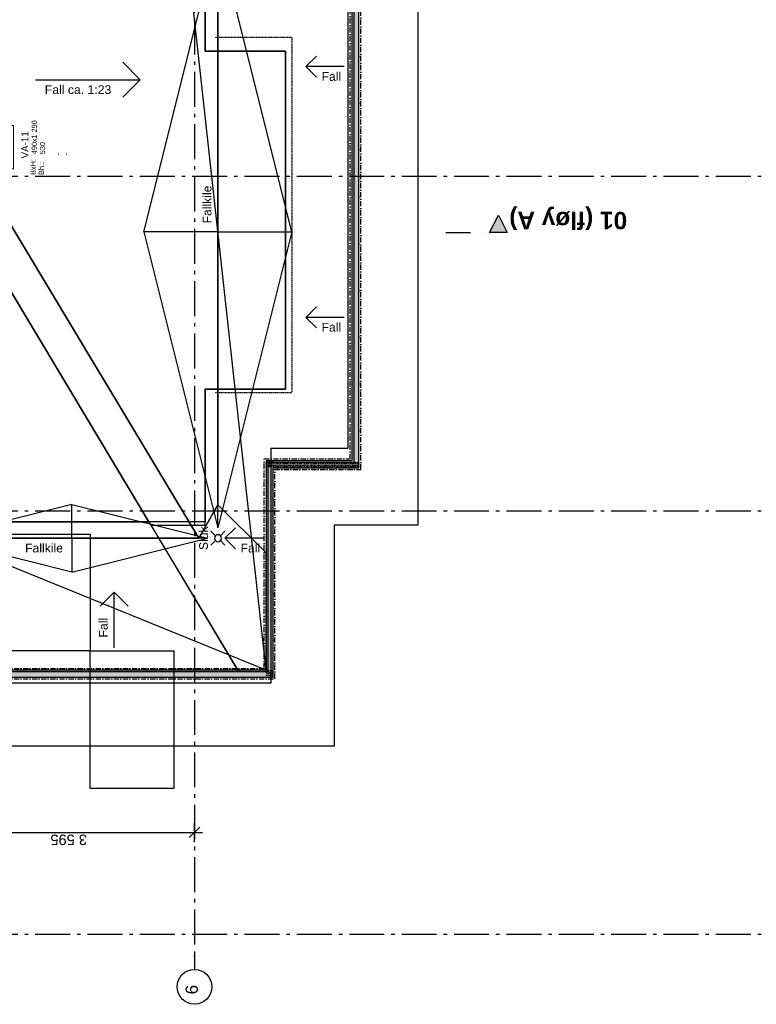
# Model space of a CAD drawing. Header units: millimetres. Extents: x -117798 to 93698, y -182207 to 252400.
# Tile 112 of 256: x -63982 to -53432, y -50874 to -36769. Entities that reach past the tile are written whole.
import ezdxf
from ezdxf.enums import TextEntityAlignment as Align

# ---------------------------------------------------------------- set-up
doc = ezdxf.new("R2010")
doc.units = ezdxf.units.MM
doc.header["$LTSCALE"] = 0.5
doc.header["$MEASUREMENT"] = 0
for name, pattern in [('Akselinje', [1500, 1000, -200, 100, -200]), ('Hidden', [4, 1.6, -2.4]), ('Over snittplan', [260, 150, -50, 10, -50]), ('PLINE', [0]), ('Prikk & stiplet', [1340.555525, 705.555534, -352.777767, 0, -282.222223])]:
    doc.linetypes.add(name, pattern=pattern)
doc.layers.add('234- Vinduer_ dører_ porter(Nye konstruksjoner)', color=7, linetype='Continuous', lineweight=0)
doc.layers.add('235- Utvendig kledning og overflate(Nye konstruksjoner)', color=7, linetype='Continuous', lineweight=0)
for name, color, linetype in [('244- Vinduer_ dører_ foldevegger(Nye konstruksjoner)', 7, 'Continuous'), ('261- Primærkonstruksjon (tak)', 7, 'Continuous'), ('262- Taktekking(Nye konstruksjoner)', 7, 'Continuous'), ('265- Gesimser_ takrenner og nedløp (Skravur)(Nye konstruksjoner)', 7, 'Continuous'), ('265- Gesimser_ takrenner og nedløp(Nye konstruksjoner)', 7, 'Continuous'), ('283- Ramper(Nye konstruksjoner)', 7, 'Continuous'), ('82-- Modullinjer', 7, 'Continuous'), ('842-M___1_50 Målsetting bygning(Nye konstruksjoner)', 7, 'Continuous'), ('852- Snittmarkør', 7, 'Continuous'), ('852- Teknisk_symbolsk informasjon_ bygning(Nye konstruksjoner)', 7, 'Continuous'), ('BYGG', 7, 'Continuous'), ('tiltaksgrense', 7, 'Continuous')]:
    doc.layers.add(name, color=color, linetype=linetype)
doc.styles.add('GENERATED_STYLE_1', font='arial.ttf')
doc.styles.add('GENERATED_STYLE_4', font='arial.ttf')
doc.linetypes.add('Tiltaksgrense', pattern='A,0,[3,A-2607.112 Plan 2. etasje1.Shx,S=4.761905,R=0,X=0,Y=0],-1200,0', length=1200)
doc.dimstyles.new('GENERATED_STYLE__2', dxfattribs={"dimtxt": 150, "dimasz": 142.5, "dimexe": 0.18, "dimexo": 0.0625, "dimgap": 0, "dimtad": 1, "dimdec": 0, "dimzin": 0, "dimdsep": 46, "dimtxsty": 'GENERATED_STYLE_1', "dimblk": 'ARROWHEAD_6', "dimblk1": 'ARROWHEAD_6', "dimblk2": 'ARROWHEAD_6', "dimcen": 0.09, "dimse1": 1, "dimse2": 1, "dimclrd": 256, "dimclre": 256, "dimclrt": 256, "dimadec": 1, "dimazin": 0, "dimtfac": 1, "dimtdec": 4, "dimtmove": 0, "dimatfit": 3, "dimfxl": 1, "dimtolj": 1, "dimtzin": 0, "dimarcsym": 0})
pattern_1 = [(0, (0, 0), (0, 43.30127), [0, -25]), (0, (12.5, 21.65), (0, 43.30127), [0, -25])]

# ---------------------------------------------------------------- blocks, each defined once
blk = doc.blocks.new('Vindustempel[37]', base_point=(-64238, -38596))
at = {"layer": '852- Teknisk_symbolsk informasjon_ bygning(Nye konstruksjoner)', "char_height": 75, "attachment_point": 1, "rotation": 90, "style": 'GENERATED_STYLE_1'}
for s, insert in [('\\A1;{\\pql;\\pt0,50;\\fArial|b0|i0|c0|p0;\\W1.000000;x1\xa0290\\fArial|b0|i0|c0|p0;\\W1.000000;\\A1{\\H.66x;\\S^  ;}\\fArial|b0|i0|c0|p0;\\W1.000000;\\fArial|b0|i0|c0|p0;\\W1.000000;\\A1{\\H.66x;\\S^  ;}}', (-63810, -38524)), ('\\A1;{\\pql;\\pt0,50;\\fArial|b0|i0|c0|p0;\\W1.000000;490\\fArial|b0|i0|c0|p0;\\W1.000000;\\A1{\\H.66x;\\S^  ;}\\fArial|b0|i0|c0|p0;\\W1.000000;\\fArial|b0|i0|c0|p0;\\W1.000000;\\A1{\\H.66x;\\S^  ;}}', (-63810, -38696)), ('\\A1;{\\pql;\\pt0,50;\\fArial|b0|i0|c0|p0;\\W1.000000;530\\fArial|b0|i0|c0|p0;\\W1.000000;\\A1{\\H.66x;\\S^  ;}\\fArial|b0|i0|c0|p0;\\W1.000000;\\fArial|b0|i0|c0|p0;\\W1.000000;\\A1{\\H.66x;\\S^  ;}}', (-63692, -38696))]:
    blk.add_mtext(s, dxfattribs=dict(at, insert=insert))
at = {"layer": '852- Teknisk_symbolsk informasjon_ bygning(Nye konstruksjoner)', "style": 'GENERATED_STYLE_1'}
for tag, p in [('DUMMY_233', (-63827, -38216)), ('DUMMY_234', (-63710, -38524)), ('DUMMY_236', (-63592, -38696)), ('DUMMY_238', (-63474, -38713)), ('DUMMY_240', (-63356, -38713)), ('strUnitPrefix', (-63827, -38993)), ('strSillPrefix', (-63710, -38993)), ('DUMMY_235', (-63592, -38976)), ('DUMMY_237', (-63474, -38976)), ('DUMMY_239', (-63356, -38976))]:
    blk.add_attdef(tag, text='', height=75, rotation=90, dxfattribs=at).set_placement(p, align=Align.TOP_LEFT)
at = {"layer": '852- Teknisk_symbolsk informasjon_ bygning(Nye konstruksjoner)', "style": 'GENERATED_STYLE_4'}
blk.add_attdef('AC_WIDO_ID', text='', height=100, rotation=90, dxfattribs=at).set_placement((-63827, -38562), align=Align.BOTTOM_CENTER)
blk = doc.blocks.new('Vindu[36]')
at = {"layer": '234- Vinduer_ dører_ porter(Nye konstruksjoner)', "linetype": 'PLINE'}
for p, q in [((-64271, -38351), (-64271, -38336)), ((-64271, -38407), (-64271, -38351)), ((-64271, -38351), (-64179, -38351)), ((-64238, -38336), (-64238, -38856)), ((-64179, -38336), (-64179, -38351)), ((-64179, -38351), (-64179, -38407)), ((-64100, -38286), (-64070, -38286)), ((-64100, -38336), (-64100, -38856)), ((-64070, -38286), (-64070, -38906)), ((-64179, -38407), (-64271, -38407)), ((-64271, -38785), (-64271, -38407)), ((-64225, -38407), (-64225, -38785)), ((-64179, -38407), (-64179, -38785)), ((-64271, -38841), (-64271, -38785)), ((-64271, -38785), (-64179, -38785)), ((-64179, -38785), (-64179, -38841)), ((-64271, -38856), (-64271, -38841)), ((-64271, -38841), (-64179, -38841)), ((-64179, -38841), (-64179, -38856)), ((-64070, -38906), (-64100, -38906))]:
    blk.add_line(p, q, dxfattribs=at)
at = {"layer": '235- Utvendig kledning og overflate(Nye konstruksjoner)', "linetype": 'PLINE'}
for p, q in [((-64179, -38336), (-64188, -38336)), ((-64179, -38336), (-64188, -38336)), ((-64149, -38336), (-64179, -38336)), ((-64119, -38336), (-64149, -38336)), ((-64100, -38336), (-64119, -38336)), ((-64100, -38336), (-64100, -38286)), ((-64179, -38856), (-64188, -38856)), ((-64179, -38856), (-64188, -38856)), ((-64149, -38856), (-64179, -38856)), ((-64119, -38856), (-64149, -38856)), ((-64100, -38856), (-64119, -38856)), ((-64100, -38856), (-64100, -38906))]:
    blk.add_line(p, q, dxfattribs=at)
at = {"layer": '244- Vinduer_ dører_ foldevegger(Nye konstruksjoner)', "linetype": 'PLINE'}
for p, q in [((-64188, -38336), (-64238, -38336)), ((-64188, -38336), (-64238, -38336)), ((-64188, -38856), (-64238, -38856)), ((-64188, -38856), (-64238, -38856))]:
    blk.add_line(p, q, dxfattribs=at)
at = {"layer": '852- Teknisk_symbolsk informasjon_ bygning(Nye konstruksjoner)'}
ref = blk.add_blockref('Vindustempel[37]', (-64238, -38596), dxfattribs=at)
ref.add_attrib('AC_WIDO_ID', 'VA-11', dxfattribs={"color": 7, "height": 100, "rotation": 90, "style": 'GENERATED_STYLE_4'}).set_placement((-63827, -38562), align=Align.BOTTOM_CENTER)
ref.add_attrib('strUnitPrefix', 'BxH:', dxfattribs={"color": 7, "height": 75, "rotation": 90, "style": 'GENERATED_STYLE_1'}).set_placement((-63827, -38993), align=Align.TOP_LEFT)
ref.add_attrib('strSillPrefix', 'Bh.:', dxfattribs={"color": 7, "height": 75, "rotation": 90, "style": 'GENERATED_STYLE_1'}).set_placement((-63710, -38993), align=Align.TOP_LEFT)
ref.add_attrib('DUMMY_238', '-', dxfattribs={"color": 7, "height": 75, "rotation": 90, "style": 'GENERATED_STYLE_1'}).set_placement((-63474, -38713), align=Align.TOP_LEFT)
ref.add_attrib('DUMMY_240', '-', dxfattribs={"color": 7, "height": 75, "rotation": 90, "style": 'GENERATED_STYLE_1'}).set_placement((-63356, -38713), align=Align.TOP_LEFT)
blk = doc.blocks.new('Standard grid marker[90]', base_point=(20939, -39017))
at = {"layer": '82-- Modullinjer', "linetype": 'Akselinje'}
blk.add_line((20739, -39017), (-81321, -39017), dxfattribs=at)
at = {"layer": '82-- Modullinjer', "style": 'GENERATED_STYLE_4'}
for tag, p in [('AC_MarkerText_1_1', (-81899, -39057)), ('AC_MarkerText_1_0', (21062, -39057))]:
    blk.add_attdef(tag, text='', height=175, rotation=90, dxfattribs=at).set_placement(p, align=Align.TOP_CENTER)
blk = doc.blocks.new('Standard grid marker[92]', base_point=(-61478, 26434))
at = {"layer": '82-- Modullinjer', "linetype": 'Akselinje'}
for p, q in [((-61478, 26234), (-61478, -50174)), ((-61478, -50174), (-61478, -50374))]:
    blk.add_line(p, q, dxfattribs=at)
at = {"layer": '82-- Modullinjer', "linetype": 'PLINE'}
blk.add_circle((-61478, -50624), 250, dxfattribs=at)
at = {"layer": '82-- Modullinjer', "linetype": 'Akselinje'}
blk.add_point((-61478, -50174), dxfattribs=at)
blk.add_point((-61478, -50174), dxfattribs=at)
at = {"layer": '82-- Modullinjer', "style": 'GENERATED_STYLE_4'}
for tag, p in [('AC_MarkerText_1_0', (-61606, 26644)), ('AC_MarkerText_1_1', (-61606, -50664))]:
    blk.add_attdef(tag, text='', height=175, rotation=90, dxfattribs=at).set_placement(p, align=Align.TOP_CENTER)
blk = doc.blocks.new('Standard grid marker[104]', base_point=(20939, -43812))
at = {"layer": '82-- Modullinjer', "linetype": 'Akselinje'}
blk.add_line((20739, -43812), (-81321, -43812), dxfattribs=at)
at = {"layer": '82-- Modullinjer', "style": 'GENERATED_STYLE_4'}
for tag, p in [('AC_MarkerText_1_1', (-81899, -43852)), ('AC_MarkerText_1_0', (21062, -43852))]:
    blk.add_attdef(tag, text='', height=175, rotation=90, dxfattribs=at).set_placement(p, align=Align.TOP_CENTER)
blk = doc.blocks.new('Standard grid marker[214]', base_point=(20939, -49874))
at = {"layer": '82-- Modullinjer', "linetype": 'Akselinje'}
blk.add_line((20739, -49874), (-81321, -49874), dxfattribs=at)
at = {"layer": '82-- Modullinjer', "style": 'GENERATED_STYLE_4'}
for tag, p in [('AC_MarkerText_1_1', (-81899, -49914)), ('AC_MarkerText_1_0', (21062, -49914))]:
    blk.add_attdef(tag, text='', height=175, rotation=90, dxfattribs=at).set_placement(p, align=Align.TOP_CENTER)
blk = doc.blocks.new('Drenering gulv symbol[241]', base_point=(-61043, -44297))
at = {"layer": '265- Gesimser_ takrenner og nedløp(Nye konstruksjoner)', "linetype": 'PLINE'}
for p, q in [((-61179, -44162), (-61243, -44097)), ((-61108, -44162), (-61043, -44097)), ((-61179, -44232), (-61243, -44297)), ((-61108, -44232), (-61043, -44297))]:
    blk.add_line(p, q, dxfattribs=at)
at = {"layer": '265- Gesimser_ takrenner og nedløp(Nye konstruksjoner)', "linetype": 'PLINE', "flags": 128}
blk.add_lwpolyline([(-61143, -44147, 1), (-61143, -44247, 1)], format="xyb", close=True, dxfattribs=at)
blk = doc.blocks.new('*D1004')
at = {"layer": '842-M___1_50 Målsetting bygning(Nye konstruksjoner)', "linetype": 'PLINE'}
for p, q in [((-64998, -48336), (-65148, -48486)), ((-65073, -48551), (-65073, -48270)), ((-61553, -48486), (-61403, -48336)), ((-61478, -48551), (-61478, -48270)), ((-65073, -48411), (-61478, -48411)), ((-61478, -48411), (-61366, -48411))]:
    blk.add_line(p, q, dxfattribs=at)
at = {"layer": '842-M___1_50 Målsetting bygning(Nye konstruksjoner)', "insert": (-63018, -48441), "char_height": 150, "attachment_point": 7, "rotation": 180, "style": 'GENERATED_STYLE_1'}
blk.add_mtext('\\A1;{\\pql;\\fArial|b0|i0|c0|p0;\\W1.000000;3\xa0595}', dxfattribs=at)
blk = doc.blocks.new('ARROWHEAD_6')
at = {"linetype": 'Continuous'}
for p, q in [((0, 0), (-1, 0)), ((-0.5, -0.5), (0.5, 0.5))]:
    blk.add_line(p, q, dxfattribs=at)

msp = doc.modelspace()

# ---------------------------------------------------------------- hatches: boundary and pattern name
at = {"layer": '265- Gesimser_ takrenner og nedløp (Skravur)(Nye konstruksjoner)', "linetype": 'Continuous'}
h = msp.add_hatch(dxfattribs=at)
h.set_pattern_fill('Prikker_tett', color=256, style=0, pattern_type=2)
h.set_pattern_definition(pattern_1)
h.paths.add_polyline_path([(-59223.2, -36246.9), (-59223.2, -43086.9), (-59123.2, -43086.9), (-59123.2, -36246.9)])
h = msp.add_hatch(dxfattribs=at)
h.set_pattern_fill('Prikker_tett', color=256, style=0, pattern_type=2)
h.set_pattern_definition(pattern_1)
h.paths.add_polyline_path([(-60453.2, -43086.9), (-60353.2, -43186.9), (-60353.2, -43086.9)])
h = msp.add_hatch(dxfattribs=at)
h.set_pattern_fill('Prikker_tett', color=256, style=0, pattern_type=2)
h.set_pattern_definition(pattern_1)
h.paths.add_polyline_path([(-60453.2, -43186.9), (-60353.2, -43186.9), (-60453.2, -43086.9)])
h = msp.add_hatch(dxfattribs=at)
h.set_pattern_fill('Prikker_tett', color=256, style=0, pattern_type=2)
h.set_pattern_definition(pattern_1)
h.paths.add_polyline_path([(-59223.2, -43086.9), (-60353.2, -43086.9), (-60353.2, -43186.9), (-59223.2, -43186.9)])
h = msp.add_hatch(dxfattribs=at)
h.set_pattern_fill('Prikker_tett', color=256, style=0, pattern_type=2)
h.set_pattern_definition(pattern_1)
h.paths.add_polyline_path([(-59223.2, -43086.9), (-59123.2, -43186.9), (-59123.2, -43086.9)])
h = msp.add_hatch(dxfattribs=at)
h.set_pattern_fill('Prikker_tett', color=256, style=0, pattern_type=2)
h.set_pattern_definition(pattern_1)
h.paths.add_polyline_path([(-59223.2, -43186.9), (-59123.2, -43186.9), (-59223.2, -43086.9)])
h = msp.add_hatch(dxfattribs=at)
h.set_pattern_fill('Prikker_tett', color=256, style=0, pattern_type=2)
h.set_pattern_definition(pattern_1)
h.paths.add_polyline_path([(-60453.2, -43186.9), (-60453.2, -46086.9), (-60353.2, -46086.9), (-60353.2, -43186.9)])
h = msp.add_hatch(dxfattribs=at)
h.set_pattern_fill('Prikker_tett', color=256, style=0, pattern_type=2)
h.set_pattern_definition(pattern_1)
h.paths.add_polyline_path([(-60453.2, -46086.9), (-66142.7, -46086.9), (-66143.2, -46186.9), (-60453.2, -46186.9)])
h = msp.add_hatch(dxfattribs=at)
h.set_pattern_fill('Prikker_tett', color=256, style=0, pattern_type=2)
h.set_pattern_definition(pattern_1)
h.paths.add_polyline_path([(-60453.2, -46086.9), (-60353.2, -46186.9), (-60353.2, -46086.9)])
h = msp.add_hatch(dxfattribs=at)
h.set_pattern_fill('Prikker_tett', color=256, style=0, pattern_type=2)
h.set_pattern_definition(pattern_1)
h.paths.add_polyline_path([(-60453.2, -46186.9), (-60353.2, -46186.9), (-60453.2, -46086.9)])
at = {"layer": '852- Snittmarkør', "linetype": 'Continuous'}
msp.add_hatch(color=256, dxfattribs=at).paths.add_polyline_path([(-57001.3, -39816.9), (-57126.3, -39566.9), (-57251.3, -39816.9)])

# ---------------------------------------------------------------- linework, layer by layer
at = {"layer": '261- Primærkonstruksjon (tak)', "linetype": 'PLINE', "flags": 128}
for points in [[(-61323.2, -37221.9), (-61323.2, -25666.9)], [(-61323.2, -25666.9), (-61323.2, -37221.9)], [(-59198.2, -36221.9), (-59198.2, -43111.9)], [(-60173.2, -37221.9), (-61323.2, -37221.9)], [(-61323.2, -37221.9), (-60173.2, -37221.9)], [(-60173.2, -42061.9), (-60173.2, -37221.9)], [(-60173.2, -37221.9), (-60173.2, -42061.9)], [(-62131.1, -43961.9), (-65006.4, -39167.9)], [(-65006.4, -39167.9), (-62131.1, -43961.9)], [(-65006.4, -39173.2), (-62134.3, -43961.9)], [(-61323.2, -42061.9), (-60173.2, -42061.9)], [(-61323.2, -44011.9), (-61323.2, -42061.9)], [(-61323.2, -42061.9), (-61323.2, -43961.9)], [(-60173.2, -42061.9), (-61323.2, -42061.9)], [(-60428.2, -43111.9), (-60428.2, -46111.9)], [(-59198.2, -43111.9), (-60428.2, -43111.9)], [(-70863.2, -43961.9), (-62131.1, -43961.9)], [(-62131.1, -43961.9), (-70863.2, -43961.9)], [(-62134.3, -43961.9), (-62131.1, -43961.9)], [(-62131.1, -43961.9), (-60841.6, -46111.9)], [(-61323.2, -43961.9), (-62131.1, -43961.9)], [(-62101.1, -44011.9), (-62104.3, -44011.9)], [(-62104.3, -44011.9), (-60844.8, -46111.9)], [(-62101.1, -44011.9), (-61323.2, -44011.9)], [(-60841.6, -46111.9), (-62101.1, -44011.9)], [(-60841.6, -46111.9), (-66068.2, -46111.9)], [(-60844.8, -46111.9), (-60841.6, -46111.9)], [(-60428.2, -46111.9), (-60841.6, -46111.9)]]:
    msp.add_lwpolyline(points, dxfattribs=at)
at = {"layer": '262- Taktekking(Nye konstruksjoner)', "linetype": 'PLINE'}
for p, q in [((-60453.2, -46086.9), (-64171.8, -12216.9)), ((-62254.6, -37629.5), (-62504.6, -37379.5)), ((-59882.4, -37440.8), (-59732.4, -37290.8)), ((-59332.4, -37440.8), (-59882.4, -37440.8)), ((-59882.4, -37440.8), (-59732.4, -37590.8)), ((-63754.6, -37629.5), (-62254.6, -37629.5)), ((-62254.6, -37629.5), (-62504.6, -37879.5)), ((-60453.2, -46086.9), (-77473.2, -39161.9)), ((-59882.4, -41033), (-59732.4, -40883)), ((-59332.4, -41033), (-59882.4, -41033)), ((-59882.4, -41033), (-59732.4, -41183)), ((-61043.2, -44196.9), (-60893.2, -44046.9)), ((-60493.2, -44196.9), (-61043.2, -44196.9)), ((-61043.2, -44196.9), (-60893.2, -44346.9)), ((-62629.4, -44969.8), (-62829.4, -45169.8)), ((-62629.4, -45769.8), (-62629.4, -44969.8)), ((-62629.4, -44969.8), (-62429.4, -45169.8))]:
    msp.add_line(p, q, dxfattribs=at)
at = {"layer": '262- Taktekking(Nye konstruksjoner)', "linetype": 'PLINE', "flags": 128}
for points in [[(-61143.2, -12156.9), (-61143.2, -43718.6)], [(-61143.2, -43718.6), (-61143.2, -12156.9)], [(-59223.2, -36246.9), (-59223.2, -43086.9)], [(-61415.2, -44196.9), (-64188.2, -39573.7)], [(-64188.2, -39573.7), (-61415.3, -44196.9)], [(-64188.2, -39573.7), (-61415.3, -44196.9)], [(-64188.2, -39574.1), (-61415.5, -44196.9)], [(-64188.2, -39575.3), (-61416.3, -44196.9)], [(-64188.2, -39576.5), (-61417, -44196.9)], [(-64188.2, -39576.5), (-61417, -44196.9)], [(-59223.2, -43086.9), (-60453.2, -43086.9)], [(-60453.2, -43086.9), (-60453.2, -44408.6)], [(-61415.3, -44196.9), (-61143.2, -43718.6)], [(-61143.2, -43718.6), (-61415.2, -44196.9)], [(-60453.2, -44408.6), (-61143.2, -43718.6)], [(-61143.2, -43718.6), (-60453.2, -44408.6)], [(-61415.3, -44196.9), (-77473.2, -44196.9)], [(-77473.2, -44196.9), (-61415.3, -44196.9)], [(-61417, -44196.9), (-61416.3, -44196.9), (-61415.5, -44196.9), (-61415.3, -44196.9)], [(-60453.2, -44408.6), (-60453.2, -46086.9)], [(-60453.1, -44408.7), (-60452.8, -44409), (-60451.9, -44409.9), (-60451, -44410.7), (-60451, -44410.8)], [(-60453.1, -46086.9), (-60453.1, -44408.7)], [(-60452.8, -46086.9), (-60452.8, -44409)], [(-60451.9, -46086.9), (-60451.9, -44409.9)], [(-60451, -46086.9), (-60451, -44410.7)], [(-60451, -46086.9), (-60451, -44410.8)], [(-60453.2, -46086.9), (-66142.7, -46086.9), (-69792.7, -46056.9), (-76063.2, -46056.9)], [(-60451, -46086.9), (-60451, -46086.9), (-60451.9, -46086.9), (-60452.8, -46086.9), (-60453.1, -46086.9)]]:
    msp.add_lwpolyline(points, dxfattribs=at)
for points in [[(-61143.2, -35566.9), (-61143.2, -39806.9), (-62203.2, -39806.9)], [(-61143.2, -35566.9), (-61143.2, -39806.9), (-60083.2, -39806.9)], [(-61143.2, -44046.9), (-61143.2, -39806.9), (-62203.2, -39806.9)], [(-61143.2, -44046.9), (-61143.2, -39806.9), (-60083.2, -39806.9)], [(-65173.2, -44196.9), (-63233.2, -44196.9), (-63233.2, -43711.9)], [(-61293.2, -44196.9), (-63233.2, -44196.9), (-63233.2, -43711.9)], [(-65173.2, -44196.9), (-63233.2, -44196.9), (-63233.2, -44681.9)], [(-61293.2, -44196.9), (-63233.2, -44196.9), (-63233.2, -44681.9)]]:
    msp.add_lwpolyline(points, close=True, dxfattribs=at)
at = {"layer": '265- Gesimser_ takrenner og nedløp(Nye konstruksjoner)', "linetype": 'Prikk & stiplet'}
for p, q in [((-59123.2, -43186.9), (-59123.2, -36146.9)), ((-60353.2, -46186.9), (-60353.2, -43186.9)), ((-60353.2, -43186.9), (-59123.2, -43186.9)), ((-66143.2, -46186.9), (-60353.2, -46186.9))]:
    msp.add_line(p, q, dxfattribs=at)
at = {"layer": '265- Gesimser_ takrenner og nedløp(Nye konstruksjoner)', "linetype": 'Over snittplan'}
for p, q in [((-59097.8, -43212.3), (-59097.8, -36121.6)), ((-59248.5, -43061.6), (-59248.5, -36272.3)), ((-60478.5, -46061.6), (-60478.5, -43061.6)), ((-60478.5, -43061.6), (-59248.5, -43061.6)), ((-60327.8, -46212.3), (-60327.8, -43212.3)), ((-60327.8, -43212.3), (-59097.8, -43212.3)), ((-66142.6, -46061.6), (-60478.5, -46061.6)), ((-66143.3, -46212.3), (-60327.8, -46212.3))]:
    msp.add_line(p, q, dxfattribs=at)
at = {"layer": '265- Gesimser_ takrenner og nedløp(Nye konstruksjoner)', "linetype": 'PLINE', "flags": 128}
for points in [[(-59223.2, -36246.9), (-59223.2, -43086.9)], [(-59123.2, -43086.9), (-59123.2, -36246.9)], [(-60453.2, -43086.9), (-60353.2, -43086.9)], [(-60453.2, -43086.9), (-60453.2, -46086.9)], [(-59223.2, -43086.9), (-60353.2, -43086.9)], [(-59123.2, -43186.9), (-59123.2, -43086.9)], [(-60353.2, -46086.9), (-60353.2, -43186.9)], [(-60353.2, -43186.9), (-59123.2, -43186.9)], [(-60453.2, -46086.9), (-66142.7, -46086.9)], [(-60353.2, -46186.9), (-60353.2, -46086.9)], [(-66143.2, -46186.9), (-60353.2, -46186.9)]]:
    msp.add_lwpolyline(points, dxfattribs=at)
at = {"layer": '283- Ramper(Nye konstruksjoner)', "linetype": 'PLINE', "flags": 128}
for points in [[(-64938.2, -44136.9), (-62973.2, -44136.9)], [(-62973.2, -44136.9), (-62973.2, -45811.9)], [(-62973.2, -45811.9), (-64938.2, -45811.9)], [(-62973.2, -45811.9), (-61773.1, -45811.9)], [(-62973.2, -47780.8), (-62973.2, -45811.9)], [(-61773.1, -45811.9), (-61773.1, -47780.8)], [(-61773.1, -47780.8), (-62973.2, -47780.8)]]:
    msp.add_lwpolyline(points, dxfattribs=at)
at = {"layer": '852- Snittmarkør', "linetype": 'Prikk & stiplet'}
msp.add_line((-57876.3, -39816.9), (-57251.3, -39816.9), dxfattribs=at)
at = {"layer": '852- Snittmarkør', "linetype": 'PLINE', "flags": 128}
msp.add_lwpolyline([(-57001.3, -39816.9), (-57251.3, -39816.9), (-57126.3, -39566.9)], close=True, dxfattribs=at)
at = {"layer": 'BYGG', "linetype": 'PLINE'}
for p, q in [((-59283.2, -36219.4), (-59283.2, -42909.4)), ((-60383.2, -42909.4), (-60383.2, -46274.4)), ((-60383.2, -42909.4), (-59283.2, -42909.4)), ((-60383.2, -46274.4), (-66013.2, -46274.4))]:
    msp.add_line(p, q, dxfattribs=at)
at = {"layer": 'BYGG', "linetype": 'Hidden'}
for p, q in [((-61183.2, -37019.4), (-60083.2, -37019.4)), ((-60083.2, -37019.4), (-60083.2, -42109.4)), ((-61183.2, -42109.4), (-60083.2, -42109.4))]:
    msp.add_line(p, q, dxfattribs=at)
at = {"layer": 'tiltaksgrense', "linetype": 'Tiltaksgrense', "flags": 128}
msp.add_lwpolyline([(-76668.2, 5883.1), (-59978.2, 5883.1), (-59978.2, 3983.1), (-55978.2, 3983.1), (-55978.2, -1216.9), (-59978.2, -1216.9), (-59978.2, -11216.9), (-59478.2, -11216.9), (-59478.2, -35316.9), (-58278.2, -35316.9), (-58278.2, -44011.9), (-59478.2, -44011.9), (-59478.2, -47174.4), (-78673.2, -47174.4), (-78673.2, -18848), (-79601.4, -18848), (-79601.4, -15365.9), (-78229.2, -15365.9), (-78229.2, -11147.2), (-76668.2, -11147.2)], close=True, dxfattribs=at)

# ---------------------------------------------------------------- block references
at = {"layer": '244- Vinduer_ dører_ foldevegger(Nye konstruksjoner)', "linetype": 'PLINE'}
msp.add_blockref('Vindu[36]', (0, 0), dxfattribs=at)
at = {"layer": '265- Gesimser_ takrenner og nedløp(Nye konstruksjoner)', "linetype": 'PLINE'}
msp.add_blockref('Drenering gulv symbol[241]', (-61043.2, -44296.9), dxfattribs=at)
at = {"layer": '82-- Modullinjer', "linetype": 'PLINE'}
ref = msp.add_blockref('Standard grid marker[92]', (-61478.2, 26434.4), dxfattribs=at)
ref.add_attrib('AC_MarkerText_1_1', '6', dxfattribs={"color": 7, "height": 175, "rotation": 90, "style": 'GENERATED_STYLE_4'}).set_placement((-61605.7, -50664.4), align=Align.TOP_CENTER)
for name, p in [('Standard grid marker[90]', (20939.5, -39016.9)), ('Standard grid marker[104]', (20939.5, -43811.9)), ('Standard grid marker[214]', (20939.5, -49874.4))]:
    msp.add_blockref(name, p, dxfattribs=at)

# ---------------------------------------------------------------- texts
at = {"layer": '262- Taktekking(Nye konstruksjoner)', "linetype": 'Continuous', "char_height": 125, "style": 'GENERATED_STYLE_1'}
for s, insert, attachment_point in [('\\A1;{\\pql;\\fArial|b0|i0|c0|p0;\\W1.000000;F\\fArial|b0|i0|c0|p0;\\W1.000000;all}', (-59658.7, -37646.4), 7), ('\\A1;{\\pqr;\\fArial|b0|i0|c0|p0;\\W1.000000;Fall ca. 1:\\fArial|b0|i0|c0|p0;\\W1.000000;23}', (-62670.8, -37835.3), 9), ('\\A1;{\\pql;\\fArial|b0|i0|c0|p0;\\W1.000000;F\\fArial|b0|i0|c0|p0;\\W1.000000;all}', (-59658.7, -41238.6), 7), ('\\A1;{\\pqr;\\fArial|b0|i0|c0|p0;\\W1.000000;Fallkile}', (-63361.7, -44402.5), 9), ('\\A1;{\\pql;\\fArial|b0|i0|c0|p0;\\W1.000000;F\\fArial|b0|i0|c0|p0;\\W1.000000;all}', (-60819.4, -44402.5), 7)]:
    msp.add_mtext(s, dxfattribs=dict(at, insert=insert, attachment_point=attachment_point))
at = {"layer": '262- Taktekking(Nye konstruksjoner)', "linetype": 'Continuous', "char_height": 125, "rotation": 90, "style": 'GENERATED_STYLE_1'}
for s, insert, attachment_point in [('\\A1;{\\pqr;\\fArial|b0|i0|c0|p0;\\W1.000000;Fallkile}', (-61234, -39145), 9), ('\\A1;{\\pql;\\fArial|b0|i0|c0|p0;\\W1.000000;F\\fArial|b0|i0|c0|p0;\\W1.000000;all}', (-62720.2, -45619.8), 7)]:
    msp.add_mtext(s, dxfattribs=dict(at, insert=insert, attachment_point=attachment_point))
at = {"layer": '265- Gesimser_ takrenner og nedløp(Nye konstruksjoner)', "linetype": 'Continuous', "insert": (-61283.9, -44196.9), "char_height": 125, "attachment_point": 8, "rotation": 90, "style": 'GENERATED_STYLE_1'}
msp.add_mtext('\\A1;{\\pqc;\\fArial|b0|i0|c0|p0;\\W1.000000;Sluk}', dxfattribs=at)
at = {"layer": '852- Snittmarkør', "insert": (-55281.6, -39444.8), "char_height": 250, "attachment_point": 7, "rotation": 180, "style": 'GENERATED_STYLE_4'}
msp.add_mtext('\\A1;{\\pql;\\pt0;\\fArial|b1|i0|c0|p0;\\W1.000000;01 (fløy A)}', dxfattribs=at)

# ---------------------------------------------------------------- dimensions: what is measured, and where the dimension line sits
at = {"layer": '842-M___1_50 Målsetting bygning(Nye konstruksjoner)', "linetype": 'Continuous'}
dim = msp.add_linear_dim(base=(-61478.2, -48410.6), p1=(-65073.2, -50824.4), p2=(-61478.2, -50624.4), dimstyle='GENERATED_STYLE__2', dxfattribs=at)
dim.commit()
dim.dimension.update_dxf_attribs({"geometry": '*D1004', "text_midpoint": (-63275.6, -48515.6), "dimtype": 160, "text_rotation": 180})

doc.saveas('drawing.dxf')
